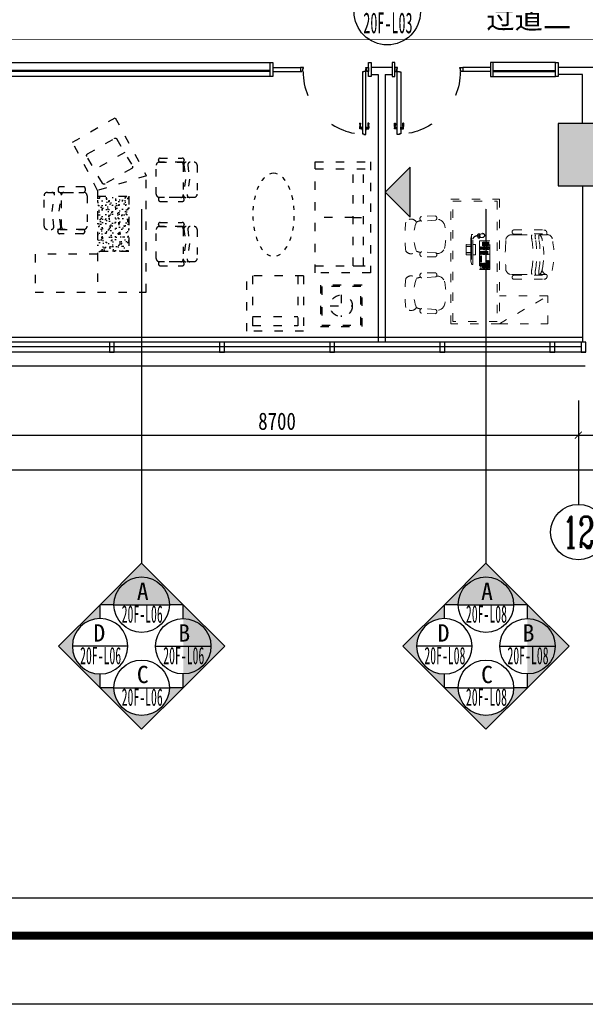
# Model space of a CAD drawing. Header units: millimetres. Extents: x -539149 to -534375, y 505028 to 505469.
# Tile 117 of 135: x -534828 to -534746, y 505039 to 505181. Entities that reach past the tile are written whole.
import ezdxf
from ezdxf.enums import TextEntityAlignment as Align
from ezdxf.lldxf.tags import DXFTag

# ---------------------------------------------------------------- set-up
doc = ezdxf.new("R2010")
doc.units = ezdxf.units.MM
doc.header["$LTSCALE"] = 10
doc.linetypes.add('ACAD_ISO03W100', pattern=[30, 12, -18])
doc.linetypes.add('DASH', pattern=[0.35, 0.25, -0.1])
for name, color, linetype in [('A-建筑-原墙体', 2, 'Continuous'), ('A-建筑-拆墙', 251, 'Continuous'), ('A-建筑-新增墙体', 3, 'Continuous'), ('A-建筑-柱子、剪力墙', 251, 'Continuous'), ('A-建筑-窗户', 4, 'Continuous'), ('A-建筑-轴号', 3, 'Continuous'), ('A2图框$0$E-图框', 100, 'Continuous'), ('AXIS_TEXT', 50, 'Continuous'), ('B-平面-到顶家具H', 30, 'Continuous'), ('B-平面-完成面造型线', 6, 'Continuous'), ('B-平面-家具L', 30, 'Continuous'), ('B-平面-尺寸', 8, 'Continuous'), ('B-平面-活动家具', 30, 'ACAD_ISO03W100'), ('B-平面-门', 4, 'Continuous'), ('E-图框', 100, 'Continuous'), ('E-填充', 251, 'Continuous'), ('E-文本', 7, 'Continuous')]:
    doc.layers.add(name, color=color, linetype=linetype)
doc.layers.add('A-批量打印图层', color=251, linetype='Continuous', plot=False)
doc.layers.add('A2图框$0$图框外线', color=1, linetype='Continuous', plot=False)
doc.styles.add('_TCH_AXIS', font='COMPLEX', dxfattribs={"bigfont": 'GBCBIG'})
doc.styles.add('CCD_DIM', font='txt', dxfattribs={"width": 0.8})
doc.styles.add('COMPLEX', font='COMPLEX')
doc.styles.add('黑体', font='simhei.ttf')
tags = doc.linetypes.add('CENTER', pattern=[2, 1.25, -0.25, 0.25, -0.25]).pattern_tags.tags
tags[10:11] = [DXFTag(74, 4), DXFTag(75, 0), DXFTag(340, '0'), DXFTag(46, 1.0), DXFTag(50, 0.0), DXFTag(44, 0.0), DXFTag(45, 0.0)]
tags[8:9] = [DXFTag(74, 4), DXFTag(75, 0), DXFTag(340, '0'), DXFTag(46, 1.0), DXFTag(50, 0.0), DXFTag(44, 0.0), DXFTag(45, 0.0)]
tags[6:7] = [DXFTag(74, 4), DXFTag(75, 0), DXFTag(340, '0'), DXFTag(46, 1.0), DXFTag(50, 0.0), DXFTag(44, 0.0), DXFTag(45, 0.0)]
tags[4:5] = [DXFTag(74, 4), DXFTag(75, 0), DXFTag(340, '0'), DXFTag(46, 1.0), DXFTag(50, 0.0), DXFTag(44, 0.0), DXFTag(45, 0.0)]
doc.dimstyles.new('1', dxfattribs={"dimscale": 0, "dimtxt": 2.5, "dimasz": 1.5, "dimexe": 1, "dimexo": 0, "dimgap": 0.3, "dimtad": 1, "dimdec": 0, "dimzin": 0, "dimdsep": 46, "dimtxsty": 'Standard', "dimblk": 'ARCHTICK', "dimcen": 0.09, "dimclrd": 8, "dimclre": 8, "dimclrt": 4, "dimadec": 0, "dimazin": 0, "dimtfac": 1, "dimtdec": 0, "dimtix": 1, "dimtofl": 0, "dimtmove": 2, "dimatfit": 3, "dimldrblk": 'DOTSMALL', "dimfxl": 5, "dimfxlon": 1, "dimtolj": 1, "dimtzin": 0, "dimarcsym": 0})
doc.dimstyles.new('1-1', dxfattribs={"dimscale": 0, "dimtxt": 2.5, "dimasz": 1, "dimexe": 1, "dimexo": 1, "dimgap": 0.75, "dimtad": 1, "dimdec": 0, "dimrnd": 0.005, "dimzin": 0, "dimdsep": 46, "dimtxsty": 'CCD_DIM', "dimblk": 'ARCHTICK', "dimcen": 0.13, "dimclrd": 44, "dimclre": 44, "dimclrt": 50, "dimadec": 0, "dimazin": 0, "dimtfac": 1, "dimtdec": 0, "dimtix": 1, "dimtmove": 2, "dimatfit": 3, "dimldrblk": 'HBA_Leader_Dot', "dimfxl": 5, "dimfxlon": 1, "dimtvp": 1, "dimtolj": 1, "dimtzin": 0, "dimarcsym": 0})

# ---------------------------------------------------------------- blocks, each defined once
blk = doc.blocks.new('_AXISO')
blk.add_circle((0, 0), 0.5)
at = {"layer": 'AXIS_TEXT', "style": 'COMPLEX', "width": 1.041667}
blk.add_attdef('A', text='', height=0.56, dxfattribs=at).set_placement((-0.25, -0.28), (0.25, -0.28), align=Align.FIT)
blk = doc.blocks.new('_ArchTick')
at = {"color": 0, "linetype": 'ByBlock', "const_width": 0.15}
blk.add_lwpolyline([(-0.5, -0.5), (0.5, 0.5)], dxfattribs=at)
blk = doc.blocks.new('HBA_Leader_Dot')
at = {"color": 0, "linetype": 'ByBlock'}
blk.add_line((-5, 0), (-10, 0), dxfattribs=at)
at = {"color": 0, "linetype": 'ByBlock', "const_width": 5}
blk.add_lwpolyline([(-2.5, 0, 1), (2.5, 0, 1)], format="xyb", close=True, dxfattribs=at)
blk = doc.blocks.new('_FZH')
at = {"layer": 'A-建筑-原墙体'}
blk.add_lwpolyline([(-0.5, -0.5), (0.5, -0.5), (0.5, 0.5), (-0.5, 0.5)], close=True, dxfattribs=at)
at = {"layer": 'A-建筑-柱子、剪力墙'}
blk.add_solid([(-0.5, -0.5), (0.5, -0.5), (-0.5, 0.5), (0.5, 0.5)], dxfattribs=at)
blk = doc.blocks.new('A$C0F355EF4')
at = {"color": 8}
for p, q in [((147, 431), (99, 479)), ((323, 466), (318, 460)), ((321, 436), (331, 428)), ((346, 448), (323, 466)), ((326, 468), (324, 465)), ((330, 476), (325, 469)), ((325, 469), (348, 451)), ((331, 428), (346, 448)), ((331, 429), (366, 402)), ((365, 470), (333, 428)), ((347, 452), (345, 449)), ((346, 448), (346, 448)), ((348, 451), (364, 471)), ((348, 451), (348, 451)), ((364, 471), (354, 479)), ((363, 471), (398, 444)), ((84, 368), (36, 416))]:
    blk.add_line(p, q, dxfattribs=at)
at = {"color": 8, "linetype": 'DASH', "ltscale": 0.1, "elevation": 0}
for points in [[(194, 277), (201, 285), (209, 277), (201, 270)], [(218, 302), (226, 309), (233, 302), (226, 294)], [(228, 311), (235, 318), (243, 311), (235, 304)], [(237, 321), (245, 328), (252, 321), (245, 313)], [(243, 277), (250, 285), (257, 277), (250, 270)], [(252, 287), (260, 294), (267, 287), (260, 279)], [(262, 296), (269, 304), (276, 296), (269, 289)], [(274, 284), (282, 291), (289, 284), (282, 276)], [(281, 315), (288, 323), (295, 315), (288, 308)], [(290, 325), (298, 332), (305, 325), (298, 317)], [(293, 303), (301, 310), (308, 303), (301, 295)], [(300, 334), (307, 342), (314, 334), (307, 327)], [(303, 312), (310, 319), (318, 312), (310, 305)], [(306, 290), (313, 297), (321, 290), (313, 283)], [(309, 344), (317, 351), (324, 344), (317, 336)], [(312, 322), (320, 329), (327, 322), (320, 314)], [(315, 300), (323, 307), (330, 300), (323, 292)], [(318, 278), (325, 285), (333, 278), (325, 271)], [(322, 331), (329, 338), (337, 331), (329, 324)], [(325, 309), (332, 317), (340, 309), (332, 302)], [(327, 288), (335, 295), (342, 288), (335, 280)], [(334, 319), (342, 326), (349, 319), (342, 311)], [(337, 297), (344, 304), (352, 297), (344, 290)], [(346, 307), (354, 314), (361, 307), (354, 299)], [(350, 284), (357, 292), (365, 284), (357, 277)], [(359, 294), (367, 301), (374, 294), (367, 286)], [(53, 137), (61, 144), (68, 137), (61, 129)], [(63, 146), (70, 153), (78, 146), (70, 139)], [(72, 156), (80, 163), (87, 156), (80, 148)], [(90, 173), (97, 181), (105, 173), (97, 166)], [(100, 183), (107, 190), (114, 183), (107, 175)], [(109, 192), (117, 200), (124, 192), (117, 185)], [(119, 202), (126, 209), (133, 202), (126, 194)], [(128, 211), (136, 219), (143, 211), (136, 204)], [(138, 221), (145, 228), (152, 221), (145, 213)], [(147, 230), (155, 238), (162, 230), (155, 223)], [(165, 249), (173, 256), (180, 249), (173, 241)], [(175, 258), (182, 265), (190, 258), (182, 251)], [(184, 268), (192, 275), (199, 268), (192, 260)], [(190, 225), (197, 232), (205, 225), (197, 217)], [(199, 234), (207, 242), (214, 234), (207, 227)], [(203, 212), (210, 219), (218, 212), (210, 204)], [(209, 244), (216, 251), (224, 244), (216, 236)], [(212, 221), (220, 229), (227, 221), (220, 214)], [(215, 199), (223, 207), (230, 199), (223, 192)], [(218, 253), (226, 261), (233, 253), (226, 246)], [(222, 231), (229, 238), (237, 231), (229, 223)], [(225, 209), (232, 216), (239, 209), (232, 201)], [(227, 187), (235, 195), (242, 187), (235, 180)], [(231, 240), (239, 248), (246, 240), (239, 233)], [(234, 218), (242, 226), (249, 218), (242, 211)], [(237, 197), (244, 204), (251, 197), (244, 189)], [(240, 174), (247, 182), (255, 174), (247, 167)], [(244, 228), (251, 235), (258, 228), (251, 220)], [(246, 206), (254, 214), (261, 206), (254, 199)], [(255, 265), (263, 272), (270, 265), (263, 257)], [(256, 216), (263, 223), (271, 216), (263, 208)], [(265, 274), (272, 281), (280, 274), (272, 267)], [(281, 239), (288, 247), (295, 239), (288, 232)], [(290, 249), (298, 256), (305, 249), (298, 241)], [(293, 227), (301, 234), (308, 227), (301, 219)], [(300, 258), (307, 266), (314, 258), (307, 251)], [(303, 236), (310, 244), (318, 236), (310, 229)], [(312, 246), (320, 253), (327, 246), (320, 238)], [(331, 265), (338, 273), (346, 265), (338, 258)], [(340, 275), (348, 282), (355, 275), (348, 267)], [(24, 107), (31, 114), (39, 107), (31, 99)], [(44, 127), (51, 134), (59, 127), (51, 120)], [(47, 82), (55, 89), (62, 82), (55, 75)], [(57, 91), (64, 99), (72, 91), (64, 84)], [(60, 69), (67, 77), (75, 69), (67, 62)], [(66, 101), (74, 108), (81, 101), (74, 94)], [(70, 79), (77, 86), (84, 79), (77, 71)], [(72, 57), (80, 64), (87, 57), (80, 49)], [(76, 110), (83, 118), (91, 110), (83, 103)], [(79, 88), (86, 96), (94, 88), (86, 81)], [(82, 66), (89, 74), (97, 66), (89, 59)], [(85, 120), (93, 127), (100, 120), (93, 113)], [(85, 45), (92, 52), (99, 45), (92, 37)], [(89, 98), (96, 105), (103, 98), (96, 90)], [(92, 76), (99, 83), (106, 76), (99, 68)], [(94, 54), (101, 62), (109, 54), (101, 47)], [(95, 129), (102, 137), (110, 129), (102, 122)], [(97, 32), (105, 39), (112, 32), (105, 24)], [(98, 107), (105, 115), (113, 107), (105, 100)], [(101, 85), (108, 93), (116, 85), (108, 78)], [(104, 64), (111, 71), (118, 64), (111, 56)], [(107, 41), (114, 49), (122, 41), (114, 34)], [(108, 117), (115, 124), (122, 117), (115, 109)], [(111, 95), (118, 102), (125, 95), (118, 87)], [(113, 73), (120, 81), (128, 73), (120, 66)], [(116, 51), (124, 58), (131, 51), (124, 43)], [(120, 104), (127, 112), (135, 104), (127, 97)], [(123, 83), (130, 90), (137, 83), (130, 75)], [(126, 60), (133, 68), (141, 60), (133, 53)], [(132, 92), (139, 100), (147, 92), (139, 85)], [(135, 70), (143, 77), (150, 70), (143, 62)], [(142, 102), (149, 109), (156, 102), (149, 94)], [(145, 79), (152, 87), (160, 79), (152, 72)], [(151, 111), (159, 119), (166, 111), (159, 104)], [(154, 89), (162, 96), (169, 89), (162, 81)], [(161, 121), (168, 128), (175, 121), (168, 113)], [(164, 98), (171, 106), (179, 98), (171, 91)], [(173, 108), (181, 115), (188, 108), (181, 100)]]:
    blk.add_lwpolyline(points, close=True, dxfattribs=at)
at = {"color": 8}
for centre, radius, start, end in [((274, 431), 63.4, 36.6598, 114.5843), ((332, 450), 17.6, 142.4111, 232.4111), ((344, 465), 17.6, 52.4111, 142.4111), ((359, 409), 52.5, 7.2778, 41.4199), ((389, 449), 52.5, 243.4024, 277.5444), ((393, 414), 17.6, 280.042, 4.7802)]:
    blk.add_arc(centre, radius, start, end, dxfattribs=at)
at = {"layer": 'B-平面-活动家具', "color": 31, "linetype": 'ACAD_ISO03W100', "lineweight": 18, "ltscale": 3}
for p, q in [((277, 544), (-29, 238)), ((-16, 225), (290, 531)), ((2, 286), (229, 513)), ((122, 501), (14, 393)), ((170, 454), (122, 501)), ((217, 406), (191, 432)), ((268, 534), (229, 513)), ((290, 531), (277, 544)), ((-19, 247), (2, 286)), ((14, 393), (61, 345)), ((83, 324), (109, 298)), ((109, 298), (217, 406)), ((-29, 238), (-16, 225))]:
    blk.add_line(p, q, dxfattribs=at)
at = {"layer": 'B-平面-活动家具', "color": 8, "linetype": 'ACAD_ISO03W100', "lineweight": 18, "ltscale": 3, "elevation": 0}
blk.add_lwpolyline([(108, 0), (401, 293), (293, 401), (0, 108)], close=True, dxfattribs=at)
blk = doc.blocks.new('A$C09F34568')
at = {"layer": 'B-平面-活动家具', "color": 0}
blk.add_line((373, 579), (377, 573), dxfattribs=at)
blk.add_line((373, 579), (377, 573), dxfattribs=at)
at = {"layer": 'B-平面-活动家具', "color": 31, "lineweight": 18}
for p, q in [((424, 597), (560, 451)), ((379, 558), (506, 406)), ((2, 183), (146, 44)), ((22, 234), (27, 229)), ((42, 228), (192, 97))]:
    blk.add_line(p, q, dxfattribs=at)
for centre, major_axis, start_param, end_param in [((615, -19), (-513, 513), -0.248519, 0.230573), ((293, 513), (-72.7, 72.7), 4.616149, 5.993063), ((409, 568), (-22.9, 22.9), -1.253111, 1.107285), ((526, 437), (-26, 26), 1.786382, 4.316713), ((89, 312), (-72.7, 72.7), 0.272176, 1.64909), ((22, 584), (-413, 413), 2.769747, 3.495492), ((361, 279), (-145, 145), 4.242963, 4.562127), ((574, 254), (-62.8, 62.8), 3.663072, 5.74376), ((31, 197), (22.9, 22.9), 0.445565, 2.805961), ((-604, 1223), (1136, 1136), 4.5741, 4.832732), ((160, 78), (-26, 26), 1.948526, 4.478857), ((324, 243), (-145, 145), 1.689838, 2.019313), ((343, 27), (-62.8, 62.8), 0.521479, 2.602167)]:
    blk.add_ellipse(centre, major_axis=major_axis, ratio=1, start_param=start_param, end_param=end_param, dxfattribs=at)
blk = doc.blocks.new('fsdafgggfag')
at = {"layer": 'B-平面-活动家具', "color": 31, "lineweight": 18}
for p, q in [((902, 1285), (876, 1285)), ((901, 1285), (979, 1285)), ((902, 1353), (1341, 1353)), ((902, 1295), (1385, 1296)), ((980, 1285), (1378, 1285)), ((791, 1200), (791, 1191)), ((791, 1154), (791, 1191)), ((791, 841), (791, 795)), ((903, 710), (876, 710)), ((903, 710), (981, 710)), ((903, 699), (1386, 699)), ((903, 641), (1343, 642)), ((981, 710), (1380, 710))]:
    blk.add_line(p, q, dxfattribs=at)
at = {"layer": 'B-平面-活动家具', "color": 8, "lineweight": 18}
blk.add_line((700, 0), (1400, 400), dxfattribs=at)
at = {"layer": 'B-平面-活动家具', "lineweight": 18}
blk.add_lwpolyline([(700, 0), (0, 0), (0, 1800), (700, 1800)], close=True, dxfattribs=at)
at = {"layer": 'B-平面-活动家具', "color": 8, "lineweight": 18}
blk.add_lwpolyline([(670, 30), (30, 30), (30, 1770), (670, 1770)], close=True, dxfattribs=at)
at = {"layer": 'B-平面-活动家具', "color": 31, "lineweight": 18}
blk.add_lwpolyline([(700, 0), (1400, 0), (1400, 400), (700, 400)], dxfattribs=at)
for centre, major_axis, start_param, end_param in [((876, 1200), (85, 0.1), 1.569327, 3.140123), ((915, 1324), (31.6, 0.1), 1.994066, 4.284518), ((1343, 1309), (43.7, 0), -0.324102, 1.616369), ((2983, 998), (-2198, 0), -0.070936, 0.071364), ((384, 997), (1103, 0), -0.207941, 0.207799), ((876, 795), (-85, 0.1), 0.000701, 1.571497), ((916, 670), (-31.6, 0), -1.145726, 1.144726), ((916, 681), (22.3, 22.3), 0.327132, 0.366151), ((1345, 685), (-43.7, 0.1), 1.526184, 3.466655)]:
    blk.add_ellipse(centre, major_axis=major_axis, ratio=1, start_param=start_param, end_param=end_param, dxfattribs=at)
at = {"layer": 'B-平面-活动家具', "color": 8, "lineweight": 18}
for centre, major_axis, start_param, end_param in [((1346, 1253), (-182, 0), -0.177435, 0.271687), ((1346, 1253), (-129, 0), -0.246298, 0.271718), ((1396, 1253), (129, 0), 2.894447, 3.412463), ((1203, 1195), (-117, 0), 3.193588, 4.021736), ((1392, 1213), (-69.2, 23), 3.634706, 6.773739), ((-330, 1000), (1514, 0), -0.140231, 0.140105), ((-330, 1000), (1568, 0), -0.140343, 0.139993), ((-280, 1000), (1568, 0), -0.140102, 0.140234), ((138, 973), (-1204, 1), 3.162488, 3.332041), ((138, 1022), (1204, 1), -0.190736, -0.021183), ((1346, 747), (182, 0), 2.894782, 3.345654), ((1346, 747), (-129, 0), -0.246021, 0.291372), ((1396, 747), (129, 0), 2.894229, 3.431621), ((1203, 800), (117, 0), -0.886948, -0.051582), ((1392, 782), (72.7, 5.5), 2.895583, 6.034617)]:
    blk.add_ellipse(centre, major_axis=major_axis, ratio=1, start_param=start_param, end_param=end_param, dxfattribs=at)
at = {"layer": 'B-平面-活动家具', "color": 8, "lineweight": 18, "rotation": 225.5141236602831}
blk.add_blockref('A$C09F34568', (-354, 1685), dxfattribs=at)
at = {"layer": 'B-平面-活动家具', "color": 31, "lineweight": 18, "rotation": 45.00000000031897}
blk.add_blockref('A$C0F355EF4', (487, 705), dxfattribs=at)
at = {"layer": 'B-平面-活动家具', "color": 8, "lineweight": 18, "xscale": -1, "rotation": 314.4858763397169}
blk.add_blockref('A$C09F34568', (-354, 15), dxfattribs=at)
blk = doc.blocks.new('A$C59FD1085')
at = {"layer": 'B-平面-活动家具'}
for p, q in [((91, 53), (91, 636)), ((144, 689), (631, 689)), ((684, 636), (684, 53)), ((394, 240), (114, 281)), ((643, 278), (123, 278)), ((397, 131), (137, 167)), ((639, 268), (394, 240)), ((631, 0), (144, 0)), ((639, 156), (397, 131))]:
    blk.add_line(p, q, dxfattribs=at)
at = {"layer": 'B-平面-活动家具', "elevation": 0}
for points in [[(32, 224), (59, 224, 0.414214), (91, 256), (91, 629, 0.414214), (59, 661), (32, 661, 0.414214), (0, 629), (0, 256, 0.414214)], [(721, 218), (716, 218, -0.414214), (684, 250), (684, 620, -0.414214), (716, 652), (721, 652, -0.414214), (753, 620), (753, 250, -0.414214)]]:
    blk.add_lwpolyline(points, format="xyb", close=True, dxfattribs=at)
at = {"layer": 'B-平面-活动家具'}
for centre, radius, start, end in [((144, 636), 53.2, 90, 180), ((631, 636), 53.2, 0, 90), ((132, 319), 41.1, 180, 270), ((643, 319), 41.1, 270, 0), ((132, 237), 41.1, 81.593, 180), ((132, 126), 41.1, 82.0833, 180), ((643, 227), 41.1, 0, 96.5413), ((144, 53), 53.2, 180, 270), ((631, 53), 53.2, 270, 0), ((643, 115), 41.1, 0, 95.8719)]:
    blk.add_arc(centre, radius, start, end, dxfattribs=at)
blk = doc.blocks.new('A$C3B08175C')
for p, q in [((122, 689), (609, 689)), ((69, 53), (69, 636)), ((114, 533), (356, 558)), ((356, 558), (616, 522)), ((663, 636), (663, 53)), ((110, 456), (630, 456)), ((115, 466), (359, 494)), ((359, 494), (639, 452)), ((609, 0), (122, 0))]:
    blk.add_line(p, q)
at = {"elevation": 0}
for points in [[(32, 471), (37, 471, -0.414214), (69, 439), (69, 69, -0.414214), (37, 37), (32, 37, -0.414214), (0, 69), (0, 439, -0.414214)], [(700, 471), (694, 471, 0.414214), (663, 439), (663, 69, 0.414214), (694, 37), (700, 37, 0.414214), (731, 69), (731, 439, 0.414214)]]:
    blk.add_lwpolyline(points, format="xyb", close=True, dxfattribs=at)
for centre, radius, start, end in [((122, 636), 53.2, 90, 180), ((609, 636), 53.2, 0, 90), ((110, 574), 41.1, 180, 275.8719), ((110, 506), 41.1, 180, 276.5413), ((622, 563), 41.1, 262.0833, 0), ((110, 415), 41.1, 90, 180), ((622, 497), 41.1, 261.593, 0), ((622, 415), 41.1, 0, 90), ((122, 53), 53.2, 180, 270), ((609, 53), 53.2, 270, 0)]:
    blk.add_arc(centre, radius, start, end)
blk = doc.blocks.new('A$C12DB153C')
at = {"layer": 'B-平面-活动家具'}
h = blk.add_hatch(dxfattribs=at)
h.set_pattern_fill('AR-SAND', color=8, scale=2, style=0)
h.set_pattern_definition([(142.5, (66239.76, -1084434.22), (3.2000626, 97.8826475), [0, -77.216, 0, -86.36, 0, -82.55]), (172.5, (66239.76, -1084434.22), (-89.904657, 143.36502), [0, -41.656, 0, -69.596, 0, -26.67]), (212.5, (66302.25, -1084434.22), (-158.198474, 0.287437), [0, -25.4, 0, -91.44, 0, -119.38]), (222.5, (66302.25, -1084434.22), (-152.71129, 44.585865), [0, -12.7, 0, -59.944, 0, -68.58])])
h.paths.add_polyline_path([(1388, -250), (1388, -700), (588, -700), (588, -250)])
for p, q in [((1679, 4), (1470, -700)), ((2520, -448), (1687, 0)), ((2166, -1062), (2520, -448)), ((1470, -700), (0, -700)), ((1470, -700), (2166, -1062))]:
    blk.add_line(p, q, dxfattribs=at)
at = {"layer": 'B-平面-活动家具', "color": 8}
blk.add_line((2018, -308), (1768, -741), dxfattribs=at)
at = {"layer": 'B-平面-活动家具'}
blk.add_lwpolyline([(550, -700), (550, -1600), (0, -1600), (0, 0), (1687, 0)], dxfattribs=at)
at = {"layer": 'B-平面-活动家具', "color": 8}
blk.add_lwpolyline([(1388, -700), (1388, -250), (588, -250), (588, -700)], dxfattribs=at)
blk.add_lwpolyline([(1996, -846), (2221, -457, 0.414214), (2211, -423), (1822, -198, 0.414214), (1788, -207), (1563, -596, 0.414214), (1572, -631), (1961, -856, 0.414214)], format="xyb", close=True, dxfattribs=at)
at = {"layer": 'B-平面-活动家具', "extrusion": (0, 0, -1)}
for name, p, xscale, yscale, zscale in [('A$C3B08175C', (-1008, 146), 0.8572799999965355, 0.8572799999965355, -0.8572799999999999), ('A$C3B08175C', (-1937, 146), 0.8572799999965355, 0.8572799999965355, -0.8572799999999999), ('A$C59FD1085', (-1523, -1473), 0.9011699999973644, 0.9011699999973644, -0.90117)]:
    blk.add_blockref(name, p, dxfattribs=dict(at, xscale=xscale, yscale=yscale, zscale=zscale))
blk = doc.blocks.new('A$C47AD6A62')
at = {"layer": 'B-平面-门', "color": 8}
for p, q in [((-4, 0), (-4, -30)), ((4, 0), (4, -30)), ((-4, -30), (-1, -30)), ((-1, -4), (-1, -30)), ((1, -4), (1, -30)), ((1, -30), (4, -30))]:
    blk.add_line(p, q, dxfattribs=at)
blk.add_circle((0, 0), 4, dxfattribs=at)
blk = doc.blocks.new('*E528')
at = {"layer": 'B-平面-到顶家具H'}
for p, q in [((1460, 130), (5310, 130)), ((5310, -70), (1460, -70))]:
    blk.add_line(p, q, dxfattribs=at)
at = {"layer": 'B-平面-完成面造型线'}
for p, q in [((1420, 60), (1020, 60)), ((1420, 0), (1020, 0))]:
    blk.add_line(p, q, dxfattribs=at)
at = {"layer": 'B-平面-完成面造型线', "color": 4}
for p, q in [((1460, 56), (5310, 56)), ((1460, 44), (5310, 44))]:
    blk.add_line(p, q, dxfattribs=at)
at = {"layer": 'B-平面-完成面造型线'}
for points in [[(0, 130), (40, 130), (40, -70), (0, -70)], [(1420, 130), (1460, 130), (1460, -70), (1420, -70)], [(5350, 130), (5310, 130), (5310, -70), (5350, -70)]]:
    blk.add_lwpolyline(points, close=True, dxfattribs=at)
for points in [[(80, 15), (80, 0), (40, 0), (40, 60), (60, 60), (60, 50), (70, 50), (70, 15), (80, 15)], [(980, 15), (980, 0), (1020, 0), (1020, 60), (1000, 60), (1000, 50), (990, 50), (990, 15), (980, 15)]]:
    blk.add_lwpolyline(points, dxfattribs=at)
at = {"layer": 'B-平面-门', "color": 8}
for p, q in [((36, 887), (36, 870)), ((47, 887), (36, 887)), ((47, 887), (47, 870)), ((65, 887), (60, 887)), ((60, 871), (60, 886)), ((65, 870), (60, 870)), ((65, 869), (65, 888)), ((66, 889), (66, 889)), ((66, 868), (66, 868)), ((68, 862), (68, 895)), ((76, 897), (70, 897)), ((70, 860), (76, 860)), ((76, 897), (76, 860)), ((127, 897), (133, 897)), ((127, 897), (127, 860)), ((133, 860), (127, 860)), ((135, 862), (135, 895)), ((137, 889), (137, 889)), ((137, 868), (137, 868)), ((138, 869), (138, 888)), ((138, 887), (143, 887)), ((138, 870), (143, 870)), ((143, 871), (143, 886)), ((156, 887), (156, 870)), ((156, 887), (167, 887)), ((167, 887), (167, 870)), ((36, 804), (47, 804)), ((167, 804), (156, 804))]:
    blk.add_line(p, q, dxfattribs=at)
for points in [[(60, 886, -0.311671), (58, 884), (47, 884)], [(60, 871, 0.34884), (58, 873), (47, 873)], [(143, 886, 0.311671), (145, 884), (156, 884)], [(143, 871, -0.34884), (145, 873), (156, 873)], [(36, 806, -0.28759), (35, 810, 0.060586), (35, 817, -0.212877), (36, 817)], [(47, 806, 0.28759), (49, 810, -0.060586), (49, 817, 0.212877), (48, 817)], [(156, 806, -0.28759), (154, 810, 0.060586), (154, 817, -0.212877), (155, 817)], [(167, 806, 0.28759), (168, 810, -0.060586), (168, 817, 0.212877), (167, 817)]]:
    blk.add_lwpolyline(points, format="xyb", dxfattribs=at)
at = {"layer": 'B-平面-门'}
blk.add_lwpolyline([(127, 65), (127, 959), (107, 959), (107, 967), (76, 967), (76, 57), (107, 57), (107, 65), (127, 65)], dxfattribs=at)
at = {"layer": 'B-平面-门', "color": 8}
for centre, radius, start, end in [((21, 862), 17.8, 336.1775, 28.0384), ((-17, 861), 54.2, 353.7443, 10.1567), ((318, 826), 282, 174.1516, 184.5775), ((63, 862), 17.8, 151.9616, 203.8225), ((101, 861), 54.2, 169.8433, 186.2557), ((-606, 835), 654, 3.1128, 3.1201), ((-234, 826), 282, 355.4225, 5.8484), ((60, 886), 0.201, 90, 180), ((60, 871), 0.201, 180, 270), ((66, 888), 1.01, 90, 180), ((66, 869), 1.01, 180, 270), ((66, 890), 1.61, 270, 0), ((66, 867), 1.61, 0, 90), ((70, 895), 2.01, 90, 180), ((70, 862), 2.01, 180, 270), ((133, 895), 2.01, 0, 90), ((133, 862), 2.01, 270, 0), ((137, 890), 1.61, 180, 270), ((137, 867), 1.61, 90, 180), ((137, 888), 1.01, 0, 90), ((137, 869), 1.01, 270, 0), ((143, 886), 0.201, 0, 90), ((143, 871), 0.201, 270, 0), ((437, 826), 282, 174.1516, 184.5775), ((809, 835), 654, 176.8799, 176.8872), ((102, 861), 54.2, 353.7443, 10.1567), ((140, 862), 17.8, 336.1775, 28.0384), ((182, 862), 17.8, 151.9616, 203.8225), ((220, 861), 54.2, 169.8433, 186.2557), ((-115, 826), 282, 355.4225, 5.8484)]:
    blk.add_arc(centre, radius, start, end, dxfattribs=at)
at = {"layer": 'B-平面-门', "color": 8, "linetype": 'ACAD_ISO03W100', "ltscale": 3}
blk.add_arc((72, 54), 913, 0.1569, 87.8661, dxfattribs=at)
blk.add_blockref('A$C47AD6A62', (72, 54))
blk = doc.blocks.new('*E529')
at = {"layer": 'B-平面-到顶家具H'}
for p, q in [((1460, 130), (2360, 130)), ((2360, -70), (1460, -70))]:
    blk.add_line(p, q, dxfattribs=at)
at = {"layer": 'B-平面-完成面造型线'}
for p, q in [((1420, 60), (1020, 60)), ((1420, 0), (1020, 0))]:
    blk.add_line(p, q, dxfattribs=at)
at = {"layer": 'B-平面-完成面造型线', "color": 4}
for p, q in [((1460, 56), (2360, 56)), ((1460, 44), (2360, 44))]:
    blk.add_line(p, q, dxfattribs=at)
at = {"layer": 'B-平面-完成面造型线'}
for points in [[(0, 130), (40, 130), (40, -70), (0, -70)], [(1420, 130), (1460, 130), (1460, -70), (1420, -70)], [(2400, 130), (2360, 130), (2360, -70), (2400, -70)]]:
    blk.add_lwpolyline(points, close=True, dxfattribs=at)
for points in [[(80, 15), (80, 0), (40, 0), (40, 60), (60, 60), (60, 50), (70, 50), (70, 15), (80, 15)], [(980, 15), (980, 0), (1020, 0), (1020, 60), (1000, 60), (1000, 50), (990, 50), (990, 15), (980, 15)]]:
    blk.add_lwpolyline(points, dxfattribs=at)
at = {"layer": 'B-平面-门', "color": 8}
for p, q in [((36, 887), (36, 870)), ((47, 887), (36, 887)), ((47, 887), (47, 870)), ((65, 887), (60, 887)), ((60, 871), (60, 886)), ((65, 870), (60, 870)), ((65, 869), (65, 888)), ((66, 889), (66, 889)), ((66, 868), (66, 868)), ((68, 862), (68, 895)), ((76, 897), (70, 897)), ((70, 860), (76, 860)), ((76, 897), (76, 860)), ((127, 897), (133, 897)), ((127, 897), (127, 860)), ((133, 860), (127, 860)), ((135, 862), (135, 895)), ((137, 889), (137, 889)), ((137, 868), (137, 868)), ((138, 869), (138, 888)), ((138, 887), (143, 887)), ((138, 870), (143, 870)), ((143, 871), (143, 886)), ((156, 887), (156, 870)), ((156, 887), (167, 887)), ((167, 887), (167, 870)), ((36, 804), (47, 804)), ((167, 804), (156, 804))]:
    blk.add_line(p, q, dxfattribs=at)
for points in [[(60, 886, -0.311671), (58, 884), (47, 884)], [(60, 871, 0.34884), (58, 873), (47, 873)], [(143, 886, 0.311671), (145, 884), (156, 884)], [(143, 871, -0.34884), (145, 873), (156, 873)], [(36, 806, -0.28759), (35, 810, 0.060586), (35, 817, -0.212877), (36, 817)], [(47, 806, 0.28759), (49, 810, -0.060586), (49, 817, 0.212877), (48, 817)], [(156, 806, -0.28759), (154, 810, 0.060586), (154, 817, -0.212877), (155, 817)], [(167, 806, 0.28759), (168, 810, -0.060586), (168, 817, 0.212877), (167, 817)]]:
    blk.add_lwpolyline(points, format="xyb", dxfattribs=at)
at = {"layer": 'B-平面-门'}
blk.add_lwpolyline([(127, 65), (127, 959), (107, 959), (107, 967), (76, 967), (76, 57), (107, 57), (107, 65), (127, 65)], dxfattribs=at)
at = {"layer": 'B-平面-门', "color": 8}
for centre, radius, start, end in [((21, 862), 17.8, 336.1775, 28.0384), ((-17, 861), 54.2, 353.7443, 10.1567), ((318, 826), 282, 174.1516, 184.5775), ((63, 862), 17.8, 151.9616, 203.8225), ((101, 861), 54.2, 169.8433, 186.2557), ((-606, 835), 654, 3.1128, 3.1201), ((-234, 826), 282, 355.4225, 5.8484), ((60, 886), 0.201, 90, 180), ((60, 871), 0.201, 180, 270), ((66, 888), 1.01, 90, 180), ((66, 869), 1.01, 180, 270), ((66, 890), 1.61, 270, 0), ((66, 867), 1.61, 0, 90), ((70, 895), 2.01, 90, 180), ((70, 862), 2.01, 180, 270), ((133, 895), 2.01, 0, 90), ((133, 862), 2.01, 270, 0), ((137, 890), 1.61, 180, 270), ((137, 867), 1.61, 90, 180), ((137, 888), 1.01, 0, 90), ((137, 869), 1.01, 270, 0), ((143, 886), 0.201, 0, 90), ((143, 871), 0.201, 270, 0), ((437, 826), 282, 174.1516, 184.5775), ((809, 835), 654, 176.8799, 176.8872), ((102, 861), 54.2, 353.7443, 10.1567), ((140, 862), 17.8, 336.1775, 28.0384), ((182, 862), 17.8, 151.9616, 203.8225), ((220, 861), 54.2, 169.8433, 186.2557), ((-115, 826), 282, 355.4225, 5.8484)]:
    blk.add_arc(centre, radius, start, end, dxfattribs=at)
at = {"layer": 'B-平面-门', "color": 8, "linetype": 'ACAD_ISO03W100', "ltscale": 3}
blk.add_arc((72, 54), 913, 0.1569, 87.8661, dxfattribs=at)
blk.add_blockref('A$C47AD6A62', (72, 54))
blk = doc.blocks.new('A2图框')
at = {"layer": 'A2图框$0$E-图框', "color": 4, "const_width": 1.13}
blk.add_lwpolyline([(-363.4, 295.3), (209.38, 295.3), (209.38, -104.9), (-363.4, -104.9)], close=True, dxfattribs=at)
at = {"layer": 'A2图框$0$图框外线', "color": 1}
blk.add_lwpolyline([(-374.72, 305.2), (219.28, 305.2), (219.28, -114.8), (-374.72, -114.8)], close=True, dxfattribs=at)
blk.add_lwpolyline([(-374.72, 305.2), (219.28, 305.2), (219.28, -114.8), (-374.72, -114.8)], close=True, dxfattribs=at)
blk.add_lwpolyline([(-374.72, 305.2), (219.28, 305.2), (219.28, -114.8), (-374.72, -114.8)], close=True, dxfattribs=at)
blk = doc.blocks.new('asdsadsadadfsaf777779')
at = {"layer": 'E-图框', "linetype": 'CENTER', "ltscale": 0.5, "const_width": 0.1}
blk.add_lwpolyline([(-537234.15, 505173.07), (-537234.15, 505177.8), (-537047.81, 505177.8), (-537047.81, 505173.75)], dxfattribs=at)
at = {"layer": 'E-文本', "color": 3}
blk.add_ellipse((-537150.86, 505181.85), major_axis=(3.39, 3.39), ratio=1, start_param=5.497787, end_param=11.780972, dxfattribs=at)
at = {"layer": 'E-文本', "style": '黑体'}
blk.add_text('过道二', height=3, dxfattribs=at).set_placement((-537136.57, 505179.36))
at = {"layer": 'E-文本', "style": '黑体', "width": 0.470899}
blk.add_text('20F-L03', height=3, dxfattribs=at).set_placement((-537154.32, 505178.74), (-537147.21, 505178.74), align=Align.FIT)
blk = doc.blocks.new('A$C3D6C2CD6')
at = {"layer": 'E-文本'}
blk.add_hatch(color=3, dxfattribs=at).paths.add_polyline_path([(3.6, 3.6), (0, 0), (3.6, -3.6)])
at = {"layer": 'E-文本', "color": 3}
blk.add_lwpolyline([(3.6, 3.6), (0, 0), (3.6, -3.6), (3.6, 3.6)], dxfattribs=at)

msp = doc.modelspace()

# ---------------------------------------------------------------- hatches: boundary and pattern name
at = {"layer": 'E-填充'}
h = msp.add_hatch(color=251, dxfattribs=at)
edge = h.paths.add_edge_path()
edge.add_line((-534810.318, 505102.219), (-534816.318, 505096.219))
edge.add_line((-534816.318, 505096.219), (-534814.318, 505096.219))
edge.add_ellipse((-534810.318, 505096.219), major_axis=(-2.828, 2.828), ratio=1, start_angle=-45, end_angle=45, ccw=False)
edge.add_ellipse((-534810.318, 505096.219), major_axis=(-2.828, 2.828), ratio=1, start_angle=225, end_angle=315, ccw=False)
edge.add_line((-534806.318, 505096.219), (-534804.318, 505096.219))
edge.add_line((-534804.318, 505096.219), (-534810.318, 505102.219))
h = msp.add_hatch(color=251, dxfattribs=at)
edge = h.paths.add_edge_path()
edge.add_line((-534760.62, 505102.219), (-534766.62, 505096.219))
edge.add_line((-534766.62, 505096.219), (-534764.62, 505096.219))
edge.add_ellipse((-534760.62, 505096.219), major_axis=(-2.828, 2.828), ratio=1, start_angle=-45, end_angle=45, ccw=False)
edge.add_ellipse((-534760.62, 505096.219), major_axis=(-2.828, 2.828), ratio=1, start_angle=225, end_angle=315, ccw=False)
edge.add_line((-534756.62, 505096.219), (-534754.62, 505096.219))
edge.add_line((-534754.62, 505096.219), (-534760.62, 505102.219))
h = msp.add_hatch(color=251, dxfattribs=at)
edge = h.paths.add_edge_path()
edge.add_line((-534822.318, 505090.219), (-534816.318, 505096.219))
edge.add_line((-534816.318, 505096.219), (-534816.318, 505094.219))
edge.add_ellipse((-534816.318, 505090.219), major_axis=(-2.828, 2.828), ratio=1, start_angle=315, end_angle=405)
edge.add_ellipse((-534816.318, 505090.219), major_axis=(-2.828, 2.828), ratio=1, start_angle=45, end_angle=135)
edge.add_line((-534816.318, 505086.219), (-534816.318, 505084.219))
edge.add_line((-534816.318, 505084.219), (-534822.318, 505090.219))
h = msp.add_hatch(color=251, dxfattribs=at)
edge = h.paths.add_edge_path()
edge.add_line((-534798.318, 505090.219), (-534804.318, 505096.219))
edge.add_line((-534804.318, 505096.219), (-534804.318, 505094.219))
edge.add_ellipse((-534804.318, 505090.219), major_axis=(2.828, 2.828), ratio=1, start_angle=-45, end_angle=45, ccw=False)
edge.add_ellipse((-534804.318, 505090.219), major_axis=(2.828, 2.828), ratio=1, start_angle=225, end_angle=315, ccw=False)
edge.add_line((-534804.318, 505086.219), (-534804.318, 505084.219))
edge.add_line((-534804.318, 505084.219), (-534798.318, 505090.219))
h = msp.add_hatch(color=251, dxfattribs=at)
edge = h.paths.add_edge_path()
edge.add_line((-534772.62, 505090.219), (-534766.62, 505096.219))
edge.add_line((-534766.62, 505096.219), (-534766.62, 505094.219))
edge.add_ellipse((-534766.62, 505090.219), major_axis=(-2.828, 2.828), ratio=1, start_angle=315, end_angle=405)
edge.add_ellipse((-534766.62, 505090.219), major_axis=(-2.828, 2.828), ratio=1, start_angle=45, end_angle=135)
edge.add_line((-534766.62, 505086.219), (-534766.62, 505084.219))
edge.add_line((-534766.62, 505084.219), (-534772.62, 505090.219))
h = msp.add_hatch(color=251, dxfattribs=at)
edge = h.paths.add_edge_path()
edge.add_line((-534748.62, 505090.219), (-534754.62, 505096.219))
edge.add_line((-534754.62, 505096.219), (-534754.62, 505094.219))
edge.add_ellipse((-534754.62, 505090.219), major_axis=(2.828, 2.828), ratio=1, start_angle=-45, end_angle=45, ccw=False)
edge.add_ellipse((-534754.62, 505090.219), major_axis=(2.828, 2.828), ratio=1, start_angle=225, end_angle=315, ccw=False)
edge.add_line((-534754.62, 505086.219), (-534754.62, 505084.219))
edge.add_line((-534754.62, 505084.219), (-534748.62, 505090.219))
h = msp.add_hatch(color=251, dxfattribs=at)
edge = h.paths.add_edge_path()
edge.add_line((-534810.318, 505078.219), (-534816.318, 505084.219))
edge.add_line((-534816.318, 505084.219), (-534814.318, 505084.219))
edge.add_ellipse((-534810.318, 505084.219), major_axis=(-2.828, -2.828), ratio=1, start_angle=315, end_angle=405)
edge.add_ellipse((-534810.318, 505084.219), major_axis=(-2.828, -2.828), ratio=1, start_angle=45, end_angle=135)
edge.add_line((-534806.318, 505084.219), (-534804.318, 505084.219))
edge.add_line((-534804.318, 505084.219), (-534810.318, 505078.219))
h = msp.add_hatch(color=251, dxfattribs=at)
edge = h.paths.add_edge_path()
edge.add_line((-534760.62, 505078.219), (-534766.62, 505084.219))
edge.add_line((-534766.62, 505084.219), (-534764.62, 505084.219))
edge.add_ellipse((-534760.62, 505084.219), major_axis=(-2.828, -2.828), ratio=1, start_angle=315, end_angle=405)
edge.add_ellipse((-534760.62, 505084.219), major_axis=(-2.828, -2.828), ratio=1, start_angle=45, end_angle=135)
edge.add_line((-534756.62, 505084.219), (-534754.62, 505084.219))
edge.add_line((-534754.62, 505084.219), (-534760.62, 505078.219))

# ---------------------------------------------------------------- linework, layer by layer
at = {"color": 31, "ltscale": 0.01}
msp.add_line((-534873.073, 505130.699, 0.069), (-534746.273, 505130.699, 0.069), dxfattribs=at)
for p, q in [((-534808.318, 505090.219), (-534800.318, 505090.219)), ((-534758.62, 505090.219), (-534750.62, 505090.219))]:
    msp.add_line(p, q)
at = {"color": 3}
msp.add_line((-534968.648, 505053.909), (-534449.86, 505053.909), dxfattribs=at)
at = {"layer": 'A-建筑-新增墙体', "ltscale": 0.01}
for p, q in [((-534777.173, 505173.799, 0.069), (-534777.173, 505172.799, 0.069)), ((-534777.173, 505173.799, 0.069), (-534777.173, 505172.799, 0.069)), ((-534774.173, 505173.799, 0.069), (-534777.173, 505173.799, 0.069)), ((-534774.173, 505173.799, 0.069), (-534774.173, 505172.799, 0.069)), ((-534742.173, 505173.799, 0.069), (-534750.173, 505173.799, 0.069)), ((-534750.173, 505173.799, 0.069), (-534750.173, 505172.799, 0.069)), ((-534777.173, 505172.799, 0.069), (-534776.173, 505172.799, 0.069)), ((-534776.173, 505172.799, 0.069), (-534776.173, 505134.129, 0.069)), ((-534775.173, 505172.799, 0.069), (-534775.173, 505134.129, 0.069)), ((-534775.173, 505172.799, 0.069), (-534774.173, 505172.799, 0.069)), ((-534775.173, 505172.799, 0.069), (-534774.173, 505172.799, 0.069)), ((-534746.673, 505172.799, 0.069), (-534750.173, 505172.799, 0.069)), ((-534746.673, 505165.699, 0.069), (-534746.673, 505172.799, 0.069)), ((-534746.673, 505156.699, 0.069), (-534746.673, 505134.11, 0.069))]:
    msp.add_line(p, q, dxfattribs=at)
at = {"layer": 'A-建筑-窗户', "ltscale": 0.01}
for p, q in [((-534746.273, 505134.109, 0.069), (-534873.073, 505134.109, 0.069)), ((-534746.873, 505133.449, 0.069), (-534873.073, 505133.449, 0.069)), ((-534746.273, 505132.709, 0.069), (-534873.073, 505132.709, 0.069))]:
    msp.add_line(p, q, dxfattribs=at)
at = {"layer": 'A-建筑-窗户', "ltscale": 0.01, "elevation": 0.069}
for points in [[(-534814.973, 505132.709), (-534814.273, 505132.709), (-534814.273, 505134.109), (-534814.973, 505134.109)], [(-534799.073, 505132.709), (-534798.373, 505132.709), (-534798.373, 505134.109), (-534799.073, 505134.109)], [(-534783.173, 505132.709), (-534782.473, 505132.709), (-534782.473, 505134.109), (-534783.173, 505134.109)], [(-534767.273, 505132.709), (-534766.573, 505132.709), (-534766.573, 505134.109), (-534767.273, 505134.109)], [(-534751.373, 505132.709), (-534750.673, 505132.709), (-534750.673, 505134.109), (-534751.373, 505134.109)], [(-534746.873, 505132.709), (-534746.173, 505132.709), (-534746.173, 505134.109), (-534746.873, 505134.109)]]:
    msp.add_lwpolyline(points, close=True, dxfattribs=at)
at = {"layer": 'A-建筑-轴号', "ltscale": 0.01}
msp.add_line((-534747.273, 505125.699, 0.069), (-534747.273, 505110.699, 0.069), dxfattribs=at)
at = {"layer": 'A-批量打印图层'}
msp.add_lwpolyline([(-534979.961, 505458.51), (-534385.961, 505458.51), (-534385.961, 505038.51), (-534979.961, 505038.51)], close=True, dxfattribs=at)
at = {"layer": 'B-平面-家具L', "ltscale": 0.01}
msp.add_line((-534746.673, 505134.799, 0.069), (-534838.173, 505134.799, 0.069), dxfattribs=at)
at = {"layer": 'B-平面-活动家具', "ltscale": 0.01}
for p, q in [((-534785.273, 505159.149, 0.069), (-534777.273, 505159.149, 0.069)), ((-534779.773, 505145.149, 0.069), (-534779.773, 505159.149, 0.069)), ((-534778.273, 505145.149, 0.069), (-534778.273, 505159.149, 0.069)), ((-534779.773, 505152.149, 0.069), (-534785.273, 505152.149, 0.069)), ((-534779.773, 505152.149, 0.069), (-534778.273, 505152.149, 0.069)), ((-534785.273, 505145.149, 0.069), (-534777.273, 505145.149, 0.069)), ((-534779.773, 505145.149, 0.069), (-534778.273, 505145.149, 0.069)), ((-534786.94, 505143.695, 0.069), (-534795.15, 505143.695, 0.069)), ((-534795.15, 505135.695, 0.069), (-534795.15, 505143.695, 0.069)), ((-534794.3, 505143.695, 0.069), (-534794.3, 505135.695, 0.069)), ((-534787.79, 505143.695, 0.069), (-534787.79, 505135.695, 0.069)), ((-534786.94, 505143.695, 0.069), (-534786.94, 505135.695, 0.069)), ((-534781.498, 505140.964, 0.069), (-534781.498, 505137.794, 0.069)), ((-534783.083, 505139.379, 0.069), (-534779.913, 505139.379, 0.069)), ((-534794.3, 505137.82, 0.069), (-534787.79, 505137.82, 0.069)), ((-534794.3, 505136.545, 0.069), (-534787.79, 505136.545, 0.069)), ((-534786.94, 505135.695, 0.069), (-534795.15, 505135.695, 0.069))]:
    msp.add_line(p, q, dxfattribs=at)
at = {"layer": 'B-平面-活动家具', "ltscale": 0.01, "elevation": 0.069}
for points in [[(-534785.273, 505144.149), (-534785.273, 505160.149), (-534777.273, 505160.149), (-534777.273, 505144.149)], [(-534784.498, 505136.379), (-534778.498, 505136.379), (-534778.498, 505142.379), (-534784.498, 505142.379)], [(-534784.298, 505136.579), (-534778.698, 505136.579), (-534778.698, 505142.179), (-534784.298, 505142.179)]]:
    msp.add_lwpolyline(points, close=True, dxfattribs=at)
at = {"layer": 'B-平面-活动家具', "ltscale": 0.01}
msp.add_circle((-534781.498, 505139.379, 0.069), 1.585, dxfattribs=at)
at = {"layer": 'B-平面-活动家具', "ltscale": 0.005, "extrusion": (0, 0, -1)}
msp.add_ellipse((-534791.273, 505152.514, 0.069), major_axis=(0, 6), ratio=0.5, dxfattribs=at)
at = {"layer": 'E-文本', "color": 3}
for p, q in [((-534814.318, 505096.219), (-534806.318, 505096.219)), ((-534764.62, 505096.219), (-534756.62, 505096.219)), ((-534812.318, 505090.219), (-534820.318, 505090.219)), ((-534762.62, 505090.219), (-534770.62, 505090.219)), ((-534814.318, 505084.219), (-534806.318, 505084.219)), ((-534764.62, 505084.219), (-534756.62, 505084.219))]:
    msp.add_line(p, q, dxfattribs=at)
for points in [[(-534814.318, 505096.219), (-534816.318, 505096.219), (-534810.318, 505102.219), (-534804.318, 505096.219), (-534806.318, 505096.219)], [(-534764.62, 505096.219), (-534766.62, 505096.219), (-534760.62, 505102.219), (-534754.62, 505096.219), (-534756.62, 505096.219)], [(-534816.318, 505094.219), (-534816.318, 505096.219), (-534822.318, 505090.219), (-534816.318, 505084.219), (-534816.318, 505086.219)], [(-534804.318, 505094.219), (-534804.318, 505096.219), (-534798.318, 505090.219), (-534804.318, 505084.219), (-534804.318, 505086.219)], [(-534766.62, 505094.219), (-534766.62, 505096.219), (-534772.62, 505090.219), (-534766.62, 505084.219), (-534766.62, 505086.219)], [(-534754.62, 505094.219), (-534754.62, 505096.219), (-534748.62, 505090.219), (-534754.62, 505084.219), (-534754.62, 505086.219)], [(-534814.318, 505084.219), (-534816.318, 505084.219), (-534810.318, 505078.219), (-534804.318, 505084.219), (-534806.318, 505084.219)], [(-534764.62, 505084.219), (-534766.62, 505084.219), (-534760.62, 505078.219), (-534754.62, 505084.219), (-534756.62, 505084.219)]]:
    msp.add_lwpolyline(points, dxfattribs=at)
for centre in [(-534810.318, 505096.219), (-534760.62, 505096.219), (-534804.318, 505090.219), (-534754.62, 505090.219), (-534810.318, 505084.219), (-534760.62, 505084.219)]:
    msp.add_ellipse(centre, major_axis=(2.828, 2.828), ratio=1, start_param=5.497787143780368, end_param=11.78097245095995, dxfattribs=at)
at = {"layer": 'E-文本', "color": 3, "extrusion": (0, 0, -1)}
for centre in [(-534816.318, 505090.219), (-534766.62, 505090.219)]:
    msp.add_ellipse(centre, major_axis=(-2.828, 2.828), ratio=1, start_param=5.497787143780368, end_param=11.78097245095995, dxfattribs=at)

# ---------------------------------------------------------------- block references
msp.add_blockref('asdsadsadadfsaf777779', (2376, 0))
at = {"ltscale": 0.01, "yscale": 0.01, "zscale": 0.01, "rotation": 180}
for name, p, xscale in [('*E528', (-534777.173, 505173.799, 0.069), 0.01), ('*E529', (-534774.173, 505173.799, 0.069), -0.01)]:
    msp.add_blockref(name, p, dxfattribs=dict(at, xscale=xscale))
at = {"layer": 'A-建筑-原墙体', "ltscale": 0.01, "xscale": 8.000000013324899, "yscale": 9.000076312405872, "zscale": 9.000076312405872}
msp.add_blockref('_FZH', (-534746.173, 505161.199, 0.069), dxfattribs=at)
at = {"layer": 'A-建筑-窗户', "ltscale": 0.5}
msp.add_blockref('A2图框', (-534605.245, 505153.313), dxfattribs=at)
at = {"layer": 'A-建筑-轴号', "ltscale": 0.01}
ref = msp.add_blockref('_AXISO', (-534747.273, 505106.699, 0.069), dxfattribs=dict(at, xscale=8, yscale=8, zscale=8))
ref.add_attrib('A', '12', dxfattribs={"layer": 'AXIS_TEXT', "height": 4.5255, "style": '_TCH_AXIS', "width": 0.724138}).set_placement((-534749.536, 505104.436, 0.069), (-534745.01, 505104.436, 0.069), align=Align.FIT)
at = {"layer": 'B-平面-活动家具', "ltscale": 0.01, "xscale": -0.01, "yscale": 0.01, "zscale": 0.01, "rotation": 270}
msp.add_blockref('A$C12DB153C', (-534809.673, 505141.349, 0.069), dxfattribs=at)
at = {"layer": 'B-平面-活动家具', "ltscale": 0.01, "xscale": 0.01, "yscale": 0.01, "zscale": 0.01}
msp.add_blockref('fsdafgggfag', (-534765.673, 505136.799, 0.069), dxfattribs=at)
at = {"layer": 'E-文本', "color": 3}
msp.add_blockref('A$C3D6C2CD6', (-534775.173, 505155.789), dxfattribs=at)

# ---------------------------------------------------------------- texts
at = {"layer": 'E-文本', "style": '黑体'}
for s, p in [('A', (-534810.16, 505098.139)), ('A', (-534760.463, 505098.139)), ('D', (-534816.434, 505092.139)), ('B', (-534804.16, 505092.139)), ('D', (-534766.736, 505092.139)), ('B', (-534754.463, 505092.139)), ('C', (-534810.16, 505086.139)), ('C', (-534760.463, 505086.139))]:
    msp.add_text(s, height=2.5, dxfattribs=at).set_placement(p, align=Align.MIDDLE_CENTER)
at = {"layer": 'E-文本', "style": '黑体', "width": 0.470899}
for s, p, p2 in [('20F-L06', (-534813.203, 505093.621), (-534807.277, 505093.621)), ('20F-L08', (-534763.506, 505093.621), (-534757.58, 505093.621)), ('20F-L06', (-534819.203, 505087.621), (-534813.277, 505087.621)), ('20F-L06', (-534807.203, 505087.621), (-534801.277, 505087.621)), ('20F-L08', (-534769.506, 505087.621), (-534763.58, 505087.621)), ('20F-L08', (-534757.506, 505087.621), (-534751.58, 505087.621)), ('20F-L06', (-534813.203, 505081.621), (-534807.277, 505081.621)), ('20F-L08', (-534763.506, 505081.621), (-534757.58, 505081.621))]:
    msp.add_text(s, height=2.5, dxfattribs=at).set_placement(p, p2, align=Align.FIT)

# ---------------------------------------------------------------- dimensions: what is measured, and where the dimension line sits
at = {"layer": 'B-平面-尺寸', "ltscale": 0.01}
for p1, p2, distance in [((-534903.273, 505130.699, 0.069), (-534573.273, 505130.699, 0.069), -15), ((-534834.273, 505130.699, 0.069), (-534747.273, 505130.699, 0.069), -10), ((-534747.273, 505130.699, 0.069), (-534689.273, 505130.699, 0.069), -10)]:
    msp.add_aligned_dim(p1=p1, p2=p2, distance=distance, dimstyle='1-1', override={"dimscale": 1, "dimlfac": 100}, dxfattribs=at).render()

# ---------------------------------------------------------------- leaders
at = {"layer": 'A-建筑-拆墙'}
for points in [[(-534810.318, 505153.33), (-534810.318, 505102.219)], [(-534760.62, 505153.33), (-534760.62, 505102.219)]]:
    msp.add_leader(points, dimstyle='1', override={"dimscale": 0.117162, "dimasz": 1, "dimtad": 0, "dimldrblk": 'Dot'}, dxfattribs=at)

doc.saveas('drawing.dxf')
